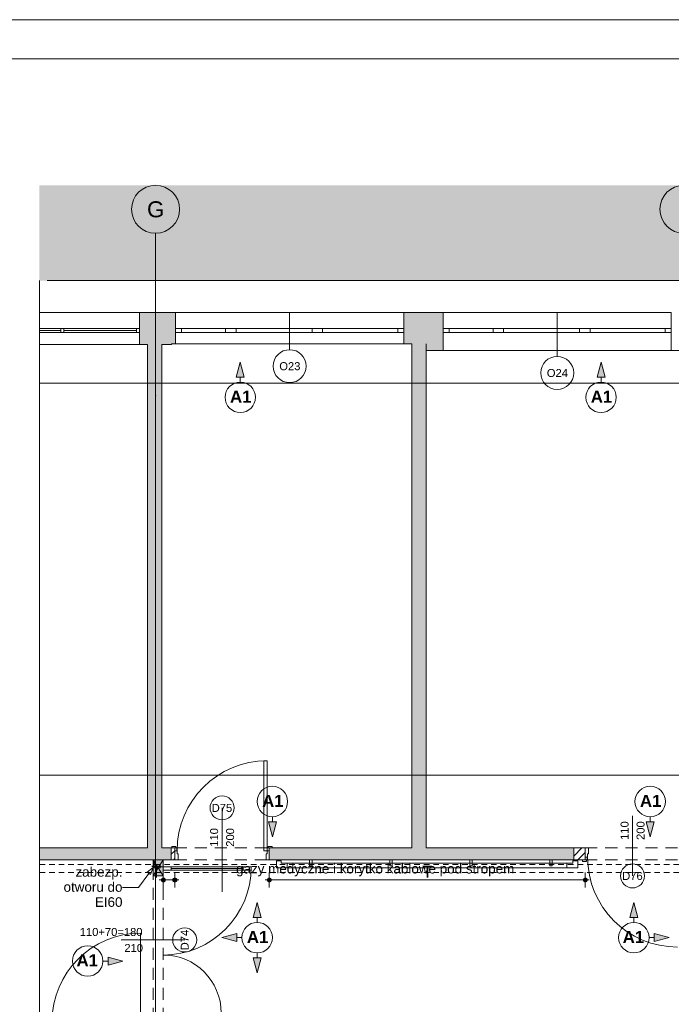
# Paper-space layout 'A-50 WYKOŃCZENIA ŚCIAN - PIĘTRO 5' of a CAD drawing. Header units: millimetres. Extents: x 0 to 420, y 0 to 297.
# Tile 11 of 11: x 291 to 373, y 174 to 297. Entities that reach past the tile are written whole.
import ezdxf
from ezdxf.xclip import XClip

# ---------------------------------------------------------------- set-up
doc = ezdxf.new("R2010")
doc.units = ezdxf.units.MM
doc.header["$MEASUREMENT"] = 0
doc.header["$XCLIPFRAME"] = 0
for name, pattern in [('DASHDOTX2', [1000, 500, -250, 0, -250]), ('Dashed 01', [1.2, 0.7, -0.5]), ('Przer. długie kreski', [2.5, 1.5, -1]), ('PRZERYWANA_DU_A', [550, 350.0000000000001, -199.9999999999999])]:
    doc.linetypes.add(name, pattern=pattern)
for name, color, linetype, lineweight in [('0_Nr_pióra__2', 8, 'Continuous', 13), ('A__OKŁADZINY ŚCIAN_Nr_pióra__1', 7, 'Continuous', 20), ('A_Arkusz_Nr_pióra__1', 7, 'Continuous', 20), ('A_otwory_Nr_pióra__1', 7, 'Continuous', 20), ('A_ściany proj_Nr_pióra__1', 7, 'Continuous', 20), ('A_ściany_Nr_pióra__1', 7, 'Continuous', 20), ('Drzwi Archicad_Nr_pióra__1', 7, 'Continuous', 20), ('Drzwi Archicad_Nr_pióra__3', 252, 'Continuous', 13), ('Okna Archicada_Nr_pióra__3', 252, 'Continuous', 13), ('Znaczniki drzwi Archicada_Nr_pióra__3', 252, 'Continuous', 13), ('Znaczniki okien Archicada_Nr_pióra__3', 252, 'Continuous', 13)]:
    doc.layers.add(name, color=color, linetype=linetype, lineweight=lineweight)
for name, color, linetype in [('A__OKŁADZINY ŚCIAN', 7, 'Continuous'), ('A_otwory', 7, 'Continuous'), ('A_podrys', 7, 'Continuous'), ('A_ściany', 7, 'Continuous'), ('A_ściany proj', 7, 'Continuous')]:
    doc.layers.add(name, color=color, linetype=linetype)
for name, color, linetype, lineweight, true_color in [('A__OKŁADZINY ŚCIAN_Nr_pióra__7', 7, 'Continuous', 18, 0x171717), ('A_opis proj_Nr_pióra__255', 7, 'Continuous', 15, 0x242424), ('A_opis proj_Nr_pióra__8', 7, 'Continuous', 13, 0x4c4c4c), ('A_osie_Nr_pióra__16', 7, 'Continuous', 5, 0x0f0f0f), ('A_osie_Nr_pióra__76', 7, 'Continuous', 5, 0x2d2d2d), ('A_wyposażenie_Nr_pióra__150', 7, 'Continuous', 5, 0x585858), ('A_wyposażenie_Nr_pióra__8', 7, 'Continuous', 13, 0x4c4c4c), ('A_ściany proj_Nr_pióra__21', 7, 'Continuous', 5, 0xb0b0b0), ('A_ściany_Nr_pióra__19', 7, 'Continuous', 5, 0x191919), ('AR ODBOJOPORĘCZ_Nr_pióra__10', 7, 'Continuous', 13, 0x4b4b4b), ('Okna Archicada_Nr_pióra__19', 7, 'Continuous', 5, 0x191919)]:
    doc.layers.add(name, color=color, linetype=linetype, lineweight=lineweight, true_color=true_color)
doc.styles.add('STYL_AUTOMATYCZNY_1', font='arial.ttf')
doc.styles.add('STYL_AUTOMATYCZNY_3', font='arial.ttf')
doc.styles.add('STYL_AUTOMATYCZNY_4', font='arial.ttf')
doc.styles.add('STYL_AUTOMATYCZNY_5', font='arial.ttf')
pattern_1 = [(45, (-1730.879269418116, -278.4727295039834), (-0.4949747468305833, 0.4949747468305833), [])]

# ---------------------------------------------------------------- blocks, each defined once
blk = doc.blocks.new('Rysunek_2_2', base_point=(-1730.879269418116, -278.4727295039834))
at = {"linetype": 'Continuous', "lineweight": 0, "true_color": 0x484848}
blk.add_hatch(color=251, dxfattribs=at).paths.add_polyline_path([(408.9858434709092, 276.3111573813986), (293.9206315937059, 276.3111573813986), (293.9206315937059, 264.4121037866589), (389.9858390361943, 264.4121037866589), (389.9858390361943, 105.602107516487), (293.9206315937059, 105.602107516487), (293.9206315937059, 100.6021036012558), (408.9858434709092, 100.6021036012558)])
at = {"layer": 'A__OKŁADZINY ŚCIAN', "linetype": 'Continuous', "lineweight": 0, "true_color": 0x000000}
for points in [[(319.0012090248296, 254.2232931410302), (318.5012090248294, 252.3572681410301), (319.5012090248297, 252.3572681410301)], [(364.0628574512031, 254.2232931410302), (363.5628574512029, 252.3572681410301), (364.5628574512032, 252.3572681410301)], [(323.0106524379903, 194.9115172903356), (323.51065243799, 196.7775422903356), (322.5106524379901, 196.7775422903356)], [(370.204352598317, 194.9115172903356), (370.7043525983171, 196.7775422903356), (369.7043525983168, 196.7775422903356)], [(321.1078238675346, 186.7117635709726), (320.6078238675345, 184.8457385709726), (321.6078238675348, 184.8457385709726)], [(368.161187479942, 186.7117635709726), (367.6611874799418, 184.8457385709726), (368.6611874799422, 184.8457385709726)], [(316.7049952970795, 182.3089350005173), (318.5710202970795, 181.8089350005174), (318.5710202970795, 182.8089350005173)], [(372.5640160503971, 182.3089350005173), (370.6979910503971, 182.8089350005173), (370.6979910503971, 181.8089350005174)], [(304.3458001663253, 179.3897796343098), (302.4797751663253, 179.8897796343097), (302.4797751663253, 178.8897796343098)], [(321.1078238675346, 177.9061064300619), (321.6078238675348, 179.7721314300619), (320.6078238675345, 179.7721314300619)]]:
    blk.add_hatch(color=18, dxfattribs=at).paths.add_polyline_path(points)
at = {"layer": 'A__OKŁADZINY ŚCIAN', "linetype": 'Continuous', "lineweight": 0, "true_color": 0x171717}
for points in [[(309.125839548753, 189.5221045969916), (309.1448696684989, 189.4264337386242), (309.1990628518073, 189.3453279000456), (309.2801686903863, 189.2911347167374), (309.3758395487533, 189.2721045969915), (309.4715104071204, 189.2911347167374), (309.5526162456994, 189.3453279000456), (309.6068094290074, 189.4264337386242), (309.6258395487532, 189.5221045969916), (309.6068094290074, 189.617775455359), (309.5526162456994, 189.6988812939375), (309.4715104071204, 189.7530744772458), (309.3758395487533, 189.7721045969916), (309.2801686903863, 189.7530744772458), (309.1990628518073, 189.6988812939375), (309.1448696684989, 189.617775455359)], [(310.5758395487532, 189.5221045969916), (310.594869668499, 189.4264337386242), (310.6490628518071, 189.3453279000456), (310.7301686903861, 189.2911347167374), (310.8258395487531, 189.2721045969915), (310.9215104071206, 189.2911347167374), (311.0026162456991, 189.3453279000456), (311.0568094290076, 189.4264337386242), (311.0758395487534, 189.5221045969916), (311.0568094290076, 189.617775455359), (311.0026162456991, 189.6988812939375), (310.9215104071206, 189.7530744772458), (310.8258395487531, 189.7721045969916), (310.7301686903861, 189.7530744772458), (310.6490628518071, 189.6988812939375), (310.594869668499, 189.617775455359)], [(322.3758395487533, 189.5221045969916), (322.394869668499, 189.4264337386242), (322.4490628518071, 189.3453279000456), (322.5301686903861, 189.2911347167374), (322.6258395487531, 189.2721045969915), (322.7215104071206, 189.2911347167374), (322.8026162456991, 189.3453279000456), (322.8568094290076, 189.4264337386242), (322.8758395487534, 189.5221045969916), (322.8568094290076, 189.617775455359), (322.8026162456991, 189.6988812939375), (322.7215104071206, 189.7530744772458), (322.6258395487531, 189.7721045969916), (322.5301686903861, 189.7530744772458), (322.4490628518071, 189.6988812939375), (322.394869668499, 189.617775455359)], [(361.8458395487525, 189.5221045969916), (361.8648696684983, 189.4264337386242), (361.9190628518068, 189.3453279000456), (362.0001686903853, 189.2911347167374), (362.0958395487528, 189.2721045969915), (362.1915104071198, 189.2911347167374), (362.2726162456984, 189.3453279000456), (362.3268094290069, 189.4264337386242), (362.3458395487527, 189.5221045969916), (362.3268094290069, 189.617775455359), (362.2726162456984, 189.6988812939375), (362.1915104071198, 189.7530744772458), (362.0958395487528, 189.7721045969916), (362.0001686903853, 189.7530744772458), (361.9190628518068, 189.6988812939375), (361.8648696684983, 189.617775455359)]]:
    blk.add_hatch(color=250, dxfattribs=at).paths.add_polyline_path(points)
at = {"layer": 'A_otwory', "linetype": 'Continuous', "lineweight": 0, "true_color": 0x121212}
blk.add_hatch(color=250, dxfattribs=at).paths.add_polyline_path([(308.1258395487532, 192.0221045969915), (308.1258395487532, 190.0221045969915), (309.3758395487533, 190.0221045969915), (309.3758395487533, 192.0221045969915)])
at = {"layer": 'A_ściany', "linetype": 'Continuous', "lineweight": 0, "true_color": 0x000000}
for points in [[(306.4178395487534, 260.4121045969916), (306.4178395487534, 256.4121045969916), (310.4178395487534, 256.4121045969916), (310.4178395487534, 260.4121045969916)], [(310.4178395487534, 256.5121045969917), (310.9178396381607, 256.5121045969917), (310.9178396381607, 260.4121048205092), (310.4178395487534, 260.4121048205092)], [(339.4178395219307, 260.4121048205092), (339.4178395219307, 256.5121045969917), (342.217839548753, 256.5121045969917), (342.217839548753, 260.4121048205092)], [(342.217839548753, 255.6621045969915), (344.3358397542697, 255.6621045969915), (344.3358397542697, 260.4121047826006), (342.217839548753, 260.4121047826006)], [(309.2187534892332, 193.5221045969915), (309.2187534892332, 256.4121045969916), (307.4187534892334, 256.4121045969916), (307.4187534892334, 193.5221045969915)], [(342.217839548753, 193.5221045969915), (342.217839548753, 256.5121045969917), (340.4178395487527, 256.5121045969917), (340.4178395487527, 193.5221045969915)], [(310.375839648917, 193.5221033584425), (293.9206291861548, 193.5221033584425), (293.9206291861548, 192.0221034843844), (310.375839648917, 192.0221034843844)], [(360.6458395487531, 193.5221046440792), (322.6258392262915, 193.5221046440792), (322.6258392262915, 192.0221045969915), (360.6458395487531, 192.0221045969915)]]:
    blk.add_hatch(color=18, dxfattribs=at).paths.add_polyline_path(points)
at = {"layer": 'A_ściany proj', "linetype": 'Continuous', "lineweight": 0, "true_color": 0x000000}
h = blk.add_hatch(dxfattribs=at)
h.set_pattern_fill('bloczki_ceramiczne_0002', color=18, style=0, pattern_type=2)
h.set_pattern_definition(pattern_1)
h.paths.add_polyline_path([(310.3758395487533, 192.0221045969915), (310.8258395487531, 192.0221045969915), (310.8258395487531, 193.5221045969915), (310.3758395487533, 193.5221045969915)])
h = blk.add_hatch(dxfattribs=at)
h.set_pattern_fill('bloczki_ceramiczne_0002', color=18, style=0, pattern_type=2)
h.set_pattern_definition(pattern_1)
h.paths.add_polyline_path([(360.6458395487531, 192.0221045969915), (362.0958395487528, 192.0221045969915), (362.0958395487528, 193.5221045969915), (360.6458395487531, 193.5221045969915)])
at = {"layer": '0_Nr_pióra__2', "color": 8, "linetype": 'PRZERYWANA_DU_A', "lineweight": 13, "flags": 128}
for points in [[(293.9206293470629, 264.4121045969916), (293.9206293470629, 105.6021045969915)], [(293.9206293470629, 105.6021045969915), (389.985839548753, 105.6021045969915), (389.985839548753, 264.4121045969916), (293.9206293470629, 264.4121045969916)]]:
    blk.add_lwpolyline(points, dxfattribs=at)
at = {"layer": 'A__OKŁADZINY ŚCIAN_Nr_pióra__1', "color": 7, "linetype": 'Continuous', "lineweight": 20}
for p, q in [((319.0012089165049, 254.223292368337), (318.5012080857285, 252.3572686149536)), ((319.0012089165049, 254.223292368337), (319.5012097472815, 252.3572686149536)), ((364.0628575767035, 254.223292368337), (363.562856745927, 252.3572686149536)), ((364.0628575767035, 254.223292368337), (364.5628584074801, 252.3572686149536)), ((319.5012097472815, 252.3572686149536), (318.5012080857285, 252.3572686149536)), ((319.0012089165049, 251.7232934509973), (319.0012089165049, 252.3572686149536)), ((364.5628584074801, 252.3572686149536), (363.562856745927, 252.3572686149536)), ((364.0628575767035, 251.7232934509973), (364.0628575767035, 252.3572686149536)), ((323.0106518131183, 197.4115168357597), (323.0106518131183, 196.7775416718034)), ((370.2043537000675, 197.4115168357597), (370.2043537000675, 196.7775416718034)), ((322.5106536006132, 196.7775416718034), (323.5106526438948, 196.7775416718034)), ((323.0106518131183, 194.9115179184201), (322.5106536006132, 196.7775416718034)), ((323.0106518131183, 194.9115179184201), (323.5106526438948, 196.7775416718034)), ((369.704352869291, 196.7775416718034), (370.7043519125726, 196.7775416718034)), ((370.2043537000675, 194.9115179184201), (369.704352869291, 196.7775416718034)), ((370.2043537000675, 194.9115179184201), (370.7043519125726, 196.7775416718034)), ((321.1078230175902, 186.7117645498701), (320.6078248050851, 184.8457381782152)), ((321.1078230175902, 186.7117645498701), (321.6078238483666, 184.8457381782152)), ((368.1611881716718, 186.7117645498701), (367.6611873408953, 184.8457381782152)), ((368.1611881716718, 186.7117645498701), (368.6611863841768, 184.8457381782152)), ((321.6078238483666, 184.8457381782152), (320.6078248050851, 184.8457381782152)), ((321.1078230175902, 184.2117630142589), (321.1078230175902, 184.8457381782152)), ((368.6611863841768, 184.8457381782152), (367.6611873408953, 184.8457381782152)), ((368.1611881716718, 184.2117630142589), (368.1611881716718, 184.8457381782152)), ((316.7049953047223, 182.3089342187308), (318.5710190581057, 182.8089350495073)), ((316.7049953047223, 182.3089342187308), (318.5710190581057, 181.8089360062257)), ((318.5710190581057, 182.8089350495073), (318.5710190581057, 181.8089360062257)), ((319.204994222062, 182.3089342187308), (318.5710190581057, 182.3089342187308)), ((370.0640169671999, 182.3089342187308), (370.6979921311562, 182.3089342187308)), ((370.6979921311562, 181.8089360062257), (370.6979921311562, 182.8089350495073)), ((372.5640158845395, 182.3089342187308), (370.6979921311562, 182.8089350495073)), ((372.5640158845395, 182.3089342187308), (370.6979921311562, 181.8089360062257)), ((302.4797745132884, 178.8897806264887), (302.4797745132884, 179.8897796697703)), ((304.3458008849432, 179.3897788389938), (302.4797745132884, 179.8897796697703)), ((320.6078248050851, 179.7721302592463), (321.6078238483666, 179.7721302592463)), ((321.1078230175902, 177.906106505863), (320.6078248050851, 179.7721302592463)), ((321.1078230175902, 180.4061054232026), (321.1078230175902, 179.7721302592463)), ((321.1078230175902, 177.906106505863), (321.6078238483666, 179.7721302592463)), ((301.8457993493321, 179.3897788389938), (302.4797745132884, 179.3897788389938)), ((304.3458008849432, 179.3897788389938), (302.4797745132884, 178.8897806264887))]:
    blk.add_line(p, q, dxfattribs=at)
for centre in [(319.0012090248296, 249.8204645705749), (364.0628574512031, 249.8204645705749), (323.0106524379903, 199.3143458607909), (370.204352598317, 199.3143458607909), (321.1078238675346, 182.3089350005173), (368.161187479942, 182.3089350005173), (299.9429715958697, 179.3897796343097)]:
    blk.add_circle(centre, 1.902828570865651, dxfattribs=at)
at = {"layer": 'A__OKŁADZINY ŚCIAN_Nr_pióra__7', "color": 250, "linetype": 'Continuous', "lineweight": 18, "true_color": 0x171717}
for p, q in [((308.875839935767, 189.5221045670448), (309.1258403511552, 189.5221045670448)), ((309.3758407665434, 189.772104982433), (309.3758407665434, 190.4596054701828)), ((309.6258385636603, 189.5221045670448), (310.5758390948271, 189.5221045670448)), ((310.8258395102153, 189.772104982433), (310.8258395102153, 190.4596054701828)), ((311.0758399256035, 189.5221045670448), (311.3258403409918, 189.5221045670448)), ((322.1258383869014, 189.5221045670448), (322.3758388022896, 189.5221045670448)), ((322.6258392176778, 189.772104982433), (322.6258392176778, 190.4596054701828)), ((322.8758396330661, 189.5221045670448), (361.8458388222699, 189.5221045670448)), ((362.0958392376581, 189.772104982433), (362.0958392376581, 190.4596054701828)), ((362.3458396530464, 189.5221045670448), (362.5958400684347, 189.5221045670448)), ((309.3758407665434, 188.5846036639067), (309.3758407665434, 189.2721041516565)), ((310.8258395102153, 188.5846036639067), (310.8258395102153, 189.2721041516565)), ((322.6258392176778, 188.5846036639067), (322.6258392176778, 189.2721041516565)), ((362.0958392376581, 188.5846036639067), (362.0958392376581, 189.2721041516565))]:
    blk.add_line(p, q, dxfattribs=at)
for centre in [(309.3758395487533, 189.5221045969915), (310.8258395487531, 189.5221045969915), (322.6258395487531, 189.5221045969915), (362.0958395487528, 189.5221045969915)]:
    blk.add_circle(centre, 0.25, dxfattribs=at)
at = {"layer": 'A_opis proj_Nr_pióra__255', "color": 250, "linetype": 'Continuous', "lineweight": 15, "true_color": 0x242424}
for p, q in [((308.1258386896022, 191.0839113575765), (307.3740701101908, 190.4773992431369)), ((308.1258386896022, 191.0839113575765), (307.7780458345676, 190.1827730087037)), ((307.5760566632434, 190.3300848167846), (306.2963372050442, 188.5754161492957)), ((307.7780458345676, 190.1827730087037), (307.3740701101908, 190.4773992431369)), ((306.2963372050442, 188.5754161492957), (304.2861147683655, 188.5754161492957))]:
    blk.add_line(p, q, dxfattribs=at)
at = {"layer": 'A_osie_Nr_pióra__16', "color": 250, "linetype": 'DASHDOTX2', "lineweight": 5, "true_color": 0x0f0f0f}
for p, q in [((308.4178395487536, 250.0600810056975), (308.4178387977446, 270.3111619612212)), ((382.7347607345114, 251.6021059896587), (293.9206295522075, 251.6021059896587)), ((308.4178410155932, 250.0600822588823), (308.4178410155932, 100.6021053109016)), ((382.633550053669, 202.6021033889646), (293.9206295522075, 202.6021033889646))]:
    blk.add_line(p, q, dxfattribs=at)
blk.add_point((308.4178395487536, 250.0600810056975), dxfattribs=at)
blk.add_point((308.4178395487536, 250.0600810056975), dxfattribs=at)
at = {"layer": 'A_osie_Nr_pióra__76', "color": 250, "linetype": 'Continuous', "lineweight": 5, "true_color": 0x2d2d2d}
for centre in [(308.4178395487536, 273.3111614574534), (374.4178395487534, 273.3111614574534)]:
    blk.add_circle(centre, 3, dxfattribs=at)
at = {"layer": 'A_otwory_Nr_pióra__1', "color": 7, "linetype": 'Continuous', "lineweight": 20}
for p, q in [((308.1258386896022, 190.0221053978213), (309.3758407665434, 192.0221034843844)), ((308.1258386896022, 192.0221034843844), (309.3758407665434, 190.0221053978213))]:
    blk.add_line(p, q, dxfattribs=at)
at = {"layer": 'A_otwory_Nr_pióra__1', "color": 7, "linetype": 'Continuous', "lineweight": 20, "flags": 128}
blk.add_lwpolyline([(308.1258395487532, 192.0221045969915), (309.3758395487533, 192.0221045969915), (309.3758395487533, 190.0221045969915), (308.1258395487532, 190.0221045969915)], close=True, dxfattribs=at)
at = {"layer": 'A_wyposażenie_Nr_pióra__150', "color": 251, "linetype": 'Dashed 01', "lineweight": 5, "true_color": 0x585858}
for p, q in [((293.9206291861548, 191.4627097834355), (376.0358384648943, 191.4627097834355)), ((293.9206291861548, 190.4627107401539), (376.0358384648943, 190.4627107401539))]:
    blk.add_line(p, q, dxfattribs=at)
at = {"layer": 'A_ściany proj_Nr_pióra__1', "color": 7, "linetype": 'Continuous', "lineweight": 20, "flags": 128}
for points in [[(310.8258395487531, 193.5221045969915), (310.3758395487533, 193.5221045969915)], [(310.3758395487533, 193.5221045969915), (310.3758395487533, 192.0221045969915)], [(310.8258395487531, 192.0221045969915), (310.8258395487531, 193.5221045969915)], [(362.0958395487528, 193.5221045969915), (360.6458395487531, 193.5221045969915)], [(360.6458395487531, 193.5221045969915), (360.6458395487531, 192.0221045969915)], [(362.0958395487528, 192.0221045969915), (362.0958395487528, 193.5221045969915)], [(310.3758395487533, 192.0221045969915), (310.8258395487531, 192.0221045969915)], [(360.6458395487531, 192.0221045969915), (362.0958395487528, 192.0221045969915)]]:
    blk.add_lwpolyline(points, dxfattribs=at)
at = {"layer": 'A_ściany proj_Nr_pióra__21', "color": 253, "linetype": 'Continuous', "lineweight": 5, "true_color": 0xb0b0b0}
for p, q in [((308.2258383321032, 192.0221034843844), (308.1258386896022, 192.0221034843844)), ((308.2508402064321, 192.0221034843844), (308.2258383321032, 192.0221034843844)), ((308.3758391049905, 192.0221034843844), (308.2508402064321, 192.0221034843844)), ((309.1258403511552, 192.0221034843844), (308.3758391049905, 192.0221034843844)), ((309.2508392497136, 192.0221034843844), (309.1258403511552, 192.0221034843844)), ((309.3758407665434, 192.0221034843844), (309.2508392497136, 192.0221034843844))]:
    blk.add_line(p, q, dxfattribs=at)
at = {"layer": 'A_ściany_Nr_pióra__1', "color": 7, "linetype": 'Continuous', "lineweight": 20}
for p, q in [((306.4178407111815, 256.4121044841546), (306.4178407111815, 260.4121058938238)), ((310.9178403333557, 260.4121058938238), (310.9178403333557, 258.4121051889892)), ((339.4178405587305, 260.4121058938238), (339.4178405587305, 258.4121051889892)), ((344.3358393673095, 260.4121058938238), (344.3358393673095, 258.4121051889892)), ((372.8358395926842, 260.4121058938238), (372.8358395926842, 258.4121051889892)), ((310.9178403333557, 258.4121051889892), (310.9178403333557, 257.9121043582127)), ((339.4178405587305, 258.4121051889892), (339.4178405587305, 257.9121043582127)), ((344.3358393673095, 258.4121051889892), (344.3358393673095, 257.9121043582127)), ((372.8358395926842, 258.4121051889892), (372.8358395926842, 257.9121043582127)), ((310.9178403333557, 257.9121043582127), (310.9178403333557, 256.5121041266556)), ((339.4178405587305, 257.9121043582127), (339.4178405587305, 256.5121041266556)), ((344.3358393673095, 257.9121043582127), (344.3358393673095, 255.6621058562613)), ((372.8358395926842, 257.9121043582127), (372.8358395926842, 255.6621058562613)), ((310.8258395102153, 193.5221033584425), (310.4558384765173, 193.5221033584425)), ((310.8258395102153, 193.1721033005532), (310.8258395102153, 193.5221033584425)), ((310.8258395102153, 192.0221034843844), (310.8258395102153, 193.1721033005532)), ((322.6258392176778, 193.5221033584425), (322.9958402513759, 193.5221033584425)), ((322.6258392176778, 193.1721033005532), (322.6258392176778, 193.5221033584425)), ((322.6258392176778, 192.0221034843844), (322.6258392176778, 193.1721033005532)), ((362.0958392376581, 193.5221033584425), (362.0958392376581, 192.3721035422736)), ((362.0958392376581, 192.0221034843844), (361.7258408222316, 192.0221034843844)), ((362.0958392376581, 192.3721035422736), (362.0958392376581, 192.0221034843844))]:
    blk.add_line(p, q, dxfattribs=at)
at = {"layer": 'A_ściany_Nr_pióra__1', "color": 7, "linetype": 'Continuous', "lineweight": 20, "flags": 128}
for points in [[(310.4178395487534, 260.4121045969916), (306.4178395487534, 260.4121045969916)], [(310.9178396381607, 260.4121045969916), (310.4178395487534, 260.4121045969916)], [(342.217839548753, 260.4121045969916), (339.4178395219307, 260.4121045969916)], [(344.3358397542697, 260.4121045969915), (342.217839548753, 260.4121045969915)], [(306.4178395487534, 256.4121045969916), (307.4187534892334, 256.4121045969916)], [(307.4187534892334, 256.4121045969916), (307.4187534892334, 193.5221045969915)], [(309.2187534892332, 256.4121045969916), (310.4178395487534, 256.4121045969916)], [(309.2187534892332, 193.5221045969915), (309.2187534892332, 256.4121045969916)], [(310.4178395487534, 256.4121045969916), (310.4178395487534, 256.5121045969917)], [(310.4178395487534, 256.5121045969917), (310.9178396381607, 256.5121045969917)], [(339.4178395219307, 256.5121045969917), (340.4178395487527, 256.5121045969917)], [(340.4178395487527, 256.5121045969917), (340.4178395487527, 193.5221045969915)], [(342.217839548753, 256.5121045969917), (342.217839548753, 255.6621045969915)], [(342.217839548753, 193.5221045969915), (342.217839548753, 256.5121045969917)], [(342.217839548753, 255.6621045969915), (344.3358394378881, 255.6621045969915)], [(372.8358393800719, 255.6621045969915), (373.9658395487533, 255.6621045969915)], [(307.4187534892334, 193.5221045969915), (293.9206293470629, 193.5221045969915)], [(310.3758395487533, 193.5221045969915), (309.2187534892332, 193.5221045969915)], [(310.3758395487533, 192.0221045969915), (310.3758395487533, 193.5221045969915)], [(340.4178395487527, 193.5221045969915), (322.6258392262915, 193.5221045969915)], [(360.6458395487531, 193.5221045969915), (342.217839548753, 193.5221045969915)], [(360.6458395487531, 192.0221045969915), (360.6458395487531, 193.5221045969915)], [(293.9206293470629, 192.0221045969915), (310.3758395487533, 192.0221045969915)], [(322.6258392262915, 192.0221045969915), (360.6458395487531, 192.0221045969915)]]:
    blk.add_lwpolyline(points, dxfattribs=at)
at = {"layer": 'A_ściany_Nr_pióra__19', "color": 250, "linetype": 'Continuous', "lineweight": 5, "true_color": 0x191919}
for p, q in [((306.4178383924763, 260.4121058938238), (293.9206296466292, 260.4121058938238)), ((293.9206296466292, 256.4121044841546), (306.4178383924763, 256.4121044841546))]:
    blk.add_line(p, q, dxfattribs=at)
at = {"layer": 'AR ODBOJOPORĘCZ_Nr_pióra__10', "color": 251, "linetype": 'Continuous', "lineweight": 13, "true_color": 0x4b4b4b}
for p, q in [((324.1197777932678, 191.9186660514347), (323.5258386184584, 191.9186660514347)), ((323.5258386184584, 191.9186660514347), (323.5258386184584, 191.0221044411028)), ((323.5260794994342, 191.9186660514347), (323.5260794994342, 191.0223427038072)), ((324.1197777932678, 191.6160436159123), (324.1197777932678, 191.9186660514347)), ((327.961910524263, 192.0221034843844), (327.6619089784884, 192.0221034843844)), ((327.6619089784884, 192.0221034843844), (327.6619089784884, 191.2920089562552)), ((327.961910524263, 191.2920089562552), (327.961910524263, 192.0221034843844)), ((337.9619088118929, 192.0221034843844), (337.66190988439, 192.0221034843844)), ((337.66190988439, 192.0221034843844), (337.66190988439, 191.2920089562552)), ((337.9619088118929, 191.2920089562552), (337.9619088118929, 192.0221034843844)), ((347.9619097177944, 192.0221034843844), (347.6619107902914, 192.0221034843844)), ((347.6619107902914, 192.0221034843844), (347.6619107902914, 191.2920089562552)), ((347.9619097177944, 191.2920089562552), (347.9619097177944, 192.0221034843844)), ((357.9619106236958, 192.0221034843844), (357.6619090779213, 192.0221034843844)), ((357.6619090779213, 192.0221034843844), (357.6619090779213, 191.2920089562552)), ((357.9619106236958, 191.2920089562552), (357.9619106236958, 192.0221034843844)), ((360.5513078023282, 191.6160436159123), (360.5513078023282, 191.9186660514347)), ((360.5513078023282, 191.9186660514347), (361.1452443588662, 191.9186660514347)), ((361.1450060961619, 191.0223427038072), (361.1450060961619, 191.9186660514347)), ((361.1452443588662, 191.9186660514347), (361.1452443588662, 191.0221044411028)), ((323.5258386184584, 191.0221044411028), (361.1452443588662, 191.0221044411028)), ((323.5260794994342, 191.0223427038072), (361.1450060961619, 191.0223427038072)), ((324.1197777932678, 191.6160436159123), (360.5513078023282, 191.6160436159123)), ((324.8759031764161, 191.0221044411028), (324.8759031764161, 191.6160436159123)), ((327.6619089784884, 191.2920089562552), (327.961910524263, 191.2920089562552)), ((337.66190988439, 191.2920089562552), (337.9619088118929, 191.2920089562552)), ((347.6619107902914, 191.2920089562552), (347.9619097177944, 191.2920089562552)), ((357.6619090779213, 191.2920089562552), (357.9619106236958, 191.2920089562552)), ((359.79518241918, 191.0221044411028), (359.79518241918, 191.6160436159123))]:
    blk.add_line(p, q, dxfattribs=at)
at = {"layer": 'Drzwi Archicad_Nr_pióra__1', "color": 7, "linetype": 'Continuous', "lineweight": 20}
blk.add_line((306.5458401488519, 171.8221050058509), (306.5458401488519, 182.8721034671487), dxfattribs=at)
blk.add_arc((306.5458394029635, 171.8221044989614), 11.04999999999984, 90, 180, dxfattribs=at)
at = {"layer": 'Drzwi Archicad_Nr_pióra__3', "color": 252, "linetype": 'Continuous', "lineweight": 13}
for p, q in [((321.9458400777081, 193.1721033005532), (321.9458400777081, 204.4121044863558)), ((321.9458400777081, 204.4121044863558), (322.3458386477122, 204.4121044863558)), ((322.3458386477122, 204.4121044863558), (322.3458386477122, 193.1721033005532)), ((310.9558393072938, 193.7121034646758), (310.4558384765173, 193.7121034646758)), ((310.4558384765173, 193.7121034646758), (310.4558384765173, 193.5221033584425)), ((310.4558384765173, 193.5221033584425), (310.9558393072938, 193.5221033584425)), ((310.8258395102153, 193.5221033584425), (310.4558384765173, 193.5221033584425)), ((310.8258395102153, 193.5221033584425), (310.4558384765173, 193.5221033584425)), ((311.0758399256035, 193.5221033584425), (310.8258395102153, 193.5221033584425)), ((310.8258395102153, 193.5221033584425), (310.8258395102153, 193.1721033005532)), ((310.8258395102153, 193.1721033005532), (310.8258395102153, 193.5221033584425)), ((310.8258395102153, 193.1721033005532), (310.8258395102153, 193.5221033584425)), ((310.8258395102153, 193.1721033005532), (311.0758399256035, 193.1721033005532)), ((311.105840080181, 193.1721033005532), (310.8258395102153, 193.1721033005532)), ((310.8258395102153, 193.1721033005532), (310.8258395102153, 192.0221034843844)), ((310.8258395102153, 192.0221034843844), (310.8258395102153, 193.1721033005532)), ((310.8258395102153, 192.0221034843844), (310.8258395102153, 193.1721033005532)), ((310.9558393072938, 193.5221033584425), (310.9558393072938, 193.7121034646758)), ((311.0758399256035, 193.1721033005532), (311.0758399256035, 193.5221033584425)), ((311.105840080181, 192.7721047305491), (311.105840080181, 193.1721033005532)), ((322.3458386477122, 193.1721033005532), (321.9458400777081, 193.1721033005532)), ((322.6258392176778, 193.1721033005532), (322.3458386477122, 193.1721033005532)), ((322.3458386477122, 193.1721033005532), (322.3458386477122, 192.7721047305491)), ((322.6258392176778, 193.5221033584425), (322.3758388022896, 193.5221033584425)), ((322.3758388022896, 193.5221033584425), (322.3758388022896, 193.1721033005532)), ((322.3758388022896, 193.1721033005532), (322.6258392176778, 193.1721033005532)), ((322.9958402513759, 193.7121034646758), (322.4958394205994, 193.7121034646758)), ((322.4958394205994, 193.7121034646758), (322.4958394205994, 193.5221033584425)), ((322.4958394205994, 193.5221033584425), (322.9958402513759, 193.5221033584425)), ((322.6258392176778, 193.1721033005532), (322.6258392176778, 193.5221033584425)), ((322.6258392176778, 193.1721033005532), (322.6258392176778, 193.5221033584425)), ((322.6258392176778, 193.1721033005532), (322.6258392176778, 193.5221033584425)), ((322.6258392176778, 193.5221033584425), (322.9958402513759, 193.5221033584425)), ((322.6258392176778, 193.5221033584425), (322.9958402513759, 193.5221033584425)), ((322.6258392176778, 192.0221034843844), (322.6258392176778, 193.1721033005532)), ((322.6258392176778, 192.0221034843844), (322.6258392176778, 193.1721033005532)), ((322.6258392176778, 192.0221034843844), (322.6258392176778, 193.1721033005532)), ((322.9958402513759, 193.5221033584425), (322.9958402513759, 193.7121034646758)), ((362.0958392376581, 192.3721035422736), (362.0958392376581, 193.5221033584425)), ((362.0958392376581, 193.5221033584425), (362.4958404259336, 193.5221033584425)), ((362.0958392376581, 193.5221033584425), (362.0958392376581, 192.3721035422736)), ((362.0958392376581, 193.5221033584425), (362.0958392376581, 192.3721035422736)), ((362.4958404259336, 193.5221033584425), (362.4958404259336, 192.7721047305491)), ((308.2258383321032, 192.0221034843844), (308.1258386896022, 192.0221034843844)), ((308.2258383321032, 192.0221034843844), (309.3758407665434, 192.0221034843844)), ((308.2258383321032, 191.0221044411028), (308.2258383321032, 192.0221034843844)), ((308.2508402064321, 192.0221034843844), (308.2258383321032, 192.0221034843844)), ((308.2508402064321, 192.0221034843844), (308.2258383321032, 192.0221034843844)), ((308.3758391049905, 192.0221034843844), (308.2508402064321, 192.0221034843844)), ((308.3758391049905, 192.0221034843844), (308.2508402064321, 192.0221034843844)), ((309.1258403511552, 192.0221034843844), (308.3758391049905, 192.0221034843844)), ((309.1258403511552, 192.0221034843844), (308.3758391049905, 192.0221034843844)), ((309.2508392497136, 192.0221034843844), (309.1258403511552, 192.0221034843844)), ((309.2508392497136, 192.0221034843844), (309.1258403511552, 192.0221034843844)), ((309.3758407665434, 192.0221034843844), (309.2508392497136, 192.0221034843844)), ((309.3758407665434, 192.0221034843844), (309.2508392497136, 192.0221034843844)), ((309.3758407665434, 192.0221034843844), (309.3758407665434, 191.1421050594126)), ((310.8258395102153, 192.0221034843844), (311.2258406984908, 192.0221034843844)), ((311.2258406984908, 192.7721047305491), (311.105840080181, 192.7721047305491)), ((311.2258406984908, 192.0221034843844), (311.2258406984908, 192.7721047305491)), ((322.3458386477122, 192.7721047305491), (322.2258406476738, 192.7721047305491)), ((322.2258406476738, 192.7721047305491), (322.2258406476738, 192.0221034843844)), ((322.2258406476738, 192.0221034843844), (322.6258392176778, 192.0221034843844)), ((361.7258408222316, 191.832103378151), (361.7258408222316, 192.0221034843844)), ((361.7258408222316, 192.0221034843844), (362.2258390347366, 192.0221034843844)), ((362.0958392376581, 192.0221034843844), (361.7258408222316, 192.0221034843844)), ((362.0958392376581, 192.0221034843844), (361.7258408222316, 192.0221034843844)), ((362.0958392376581, 192.0221034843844), (362.0958392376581, 192.3721035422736)), ((362.0958392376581, 192.3721035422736), (362.3458396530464, 192.3721035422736)), ((362.3758398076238, 192.3721035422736), (362.0958392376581, 192.3721035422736)), ((362.0958392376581, 192.3721035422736), (362.0958392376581, 192.0221034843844)), ((362.0958392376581, 192.3721035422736), (362.0958392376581, 192.0221034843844)), ((362.3458396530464, 192.0221034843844), (362.0958392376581, 192.0221034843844)), ((362.2258390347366, 192.0221034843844), (362.2258390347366, 191.832103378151)), ((362.3458396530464, 192.3721035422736), (362.3458396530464, 192.0221034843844)), ((362.4958404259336, 192.7721047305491), (362.3758398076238, 192.7721047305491)), ((362.3758398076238, 192.7721047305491), (362.3758398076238, 192.3721035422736)), ((308.9758395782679, 191.0221044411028), (308.2258383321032, 191.0221044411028)), ((309.3758407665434, 191.1421050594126), (308.9758395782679, 191.1421050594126)), ((308.9758395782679, 191.1421050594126), (308.9758395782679, 191.0221044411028)), ((310.375839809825, 191.1421050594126), (309.3758407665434, 191.1421050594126)), ((309.3758407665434, 191.1421050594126), (309.3758407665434, 190.7421038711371)), ((309.3758407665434, 190.7421038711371), (310.375839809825, 190.7421038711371)), ((310.375839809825, 190.7421038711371), (310.375839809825, 191.1421050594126)), ((319.3758390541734, 190.9421057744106), (310.375839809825, 190.9421057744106)), ((320.3758407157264, 191.1421050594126), (319.3758390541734, 191.1421050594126)), ((319.3758390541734, 191.1421050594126), (319.3758390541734, 190.7421038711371)), ((319.3758390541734, 190.7421038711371), (320.3758407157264, 190.7421038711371)), ((320.3758407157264, 190.7421038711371), (320.3758407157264, 191.1421050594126)), ((362.2258390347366, 191.832103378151), (361.7258408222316, 191.832103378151))]:
    blk.add_line(p, q, dxfattribs=at)
at = {"layer": 'Drzwi Archicad_Nr_pióra__3', "color": 252, "linetype": 'Przer. długie kreski', "lineweight": 13}
for p, q in [((310.8258395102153, 193.5221033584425), (322.6258392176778, 193.5221033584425)), ((362.0958392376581, 193.5221033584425), (373.8958389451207, 193.5221033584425)), ((308.1258386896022, 172.022104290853), (308.1258386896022, 192.0221034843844)), ((309.3758407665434, 172.022104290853), (309.3758407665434, 192.0221034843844)), ((310.8258395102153, 192.0221034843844), (322.6258392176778, 192.0221034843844)), ((362.0958392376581, 192.0221034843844), (373.8958389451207, 192.0221034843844))]:
    blk.add_line(p, q, dxfattribs=at)
at = {"layer": 'Drzwi Archicad_Nr_pióra__3', "color": 252, "linetype": 'Continuous', "lineweight": 13, "flags": 128}
for points in [[(319.3758395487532, 191.1421045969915), (310.3758395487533, 191.1421045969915), (310.3758395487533, 190.9421045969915), (319.3758395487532, 190.9421045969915)], [(319.3758395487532, 190.9421045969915), (310.3758395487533, 190.9421045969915), (310.3758395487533, 190.7421045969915), (319.3758395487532, 190.7421045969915)]]:
    blk.add_lwpolyline(points, close=True, dxfattribs=at)
at = {"layer": 'Drzwi Archicad_Nr_pióra__3', "color": 252, "linetype": 'Continuous', "lineweight": 13}
for centre, radius, start, end in [((322.3458395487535, 193.1721045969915), 11.24, 90, 180), ((373.6158395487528, 192.3721045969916), 11.24000000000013, 180, 270), ((309.3758395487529, 191.1421045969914), 10.99999999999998, 270, 0), ((309.3758395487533, 172.9021045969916), 7.239999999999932, 0, 90)]:
    blk.add_arc(centre, radius, start, end, dxfattribs=at)
at = {"layer": 'Okna Archicada_Nr_pióra__19', "color": 250, "linetype": 'Continuous', "lineweight": 5, "true_color": 0x191919}
for p, q in [((293.9206296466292, 258.4121051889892), (306.4178383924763, 258.4121051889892)), ((296.5711736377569, 258.4121051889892), (296.5711736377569, 257.9121043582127)), ((296.9711722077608, 258.4121051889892), (296.9711722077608, 257.9121043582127)), ((306.0178395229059, 258.4121051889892), (306.0178395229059, 257.9121043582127)), ((306.4178383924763, 258.4121051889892), (306.4178407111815, 257.9121043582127)), ((296.5711735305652, 258.1621047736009), (293.9206292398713, 258.1621047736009)), ((306.4178383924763, 257.9121043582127), (293.9206296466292, 257.9121043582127)), ((306.0178395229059, 258.1621047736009), (296.9711722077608, 258.1621047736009))]:
    blk.add_line(p, q, dxfattribs=at)
at = {"layer": 'Okna Archicada_Nr_pióra__3', "color": 252, "linetype": 'Continuous', "lineweight": 13}
for p, q in [((310.9178403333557, 260.4121058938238), (339.4178405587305, 260.4121058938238)), ((310.9178403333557, 260.4121058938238), (310.9178403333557, 258.4121051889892)), ((339.4178405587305, 260.4121058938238), (339.4178405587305, 258.4121051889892)), ((344.3358393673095, 260.4121058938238), (372.8358395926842, 260.4121058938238)), ((344.3358393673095, 260.4121058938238), (344.3358393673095, 258.4121051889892)), ((372.8358395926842, 260.4121058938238), (372.8358395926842, 258.4121051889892)), ((310.9178403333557, 258.4121051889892), (311.667838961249, 258.4121051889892)), ((310.9178403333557, 258.4121051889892), (310.9178403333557, 257.9121043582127)), ((310.9178403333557, 258.4121051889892), (310.9178403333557, 257.9121043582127)), ((311.667838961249, 258.4121051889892), (311.667838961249, 257.9121043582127)), ((311.667838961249, 258.4121051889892), (317.1678402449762, 258.4121051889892)), ((317.1678402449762, 257.9121043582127), (317.1678402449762, 258.4121051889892)), ((317.1678402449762, 258.4121051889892), (317.8178392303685, 258.4121051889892)), ((317.8178392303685, 258.4121051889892), (318.4678408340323, 258.4121051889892)), ((318.4678408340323, 258.4121051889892), (318.4678408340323, 257.9121043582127)), ((318.4678408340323, 258.4121051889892), (327.9678382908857, 258.4121051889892)), ((327.9678382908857, 257.9121043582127), (327.9678382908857, 258.4121051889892)), ((327.9678382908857, 258.4121051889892), (328.6178398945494, 258.4121051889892)), ((328.6178398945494, 258.4121051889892), (329.2678388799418, 258.4121051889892)), ((329.2678388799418, 258.4121051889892), (329.2678388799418, 257.9121043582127)), ((329.2678388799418, 258.4121051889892), (338.6678393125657, 258.4121051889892)), ((338.6678393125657, 257.9121043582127), (338.6678393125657, 258.4121051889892)), ((338.6678393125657, 258.4121051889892), (339.4178405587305, 258.4121051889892)), ((339.4178405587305, 258.4121051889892), (339.4178405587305, 257.9121043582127)), ((339.4178405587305, 258.4121051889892), (339.4178405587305, 257.9121043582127)), ((344.3358393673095, 258.4121051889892), (345.0858406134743, 258.4121051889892)), ((344.3358393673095, 258.4121051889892), (344.3358393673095, 257.9121043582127)), ((344.3358393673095, 258.4121051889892), (344.3358393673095, 257.9121043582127)), ((345.0858406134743, 258.4121051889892), (345.0858406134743, 257.9121043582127)), ((345.0858406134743, 258.4121051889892), (350.58583927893, 258.4121051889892)), ((350.58583927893, 257.9121043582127), (350.58583927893, 258.4121051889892)), ((350.58583927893, 258.4121051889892), (351.2358382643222, 258.4121051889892)), ((351.2358382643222, 258.4121051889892), (351.8858398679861, 258.4121051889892)), ((351.8858398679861, 258.4121051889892), (351.8858398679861, 257.9121043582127)), ((351.8858398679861, 258.4121051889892), (361.385839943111, 258.4121051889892)), ((361.385839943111, 257.9121043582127), (361.385839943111, 258.4121051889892)), ((361.385839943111, 258.4121051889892), (362.0358389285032, 258.4121051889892)), ((362.0358389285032, 258.4121051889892), (362.685840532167, 258.4121051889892)), ((362.685840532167, 258.4121051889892), (362.685840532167, 257.9121043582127)), ((362.685840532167, 258.4121051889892), (372.0858383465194, 258.4121051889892)), ((372.0858383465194, 257.9121043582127), (372.0858383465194, 258.4121051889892)), ((372.0858383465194, 258.4121051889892), (372.8358395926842, 258.4121051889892)), ((372.8358395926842, 258.4121051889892), (372.8358395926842, 257.9121043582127)), ((372.8358395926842, 258.4121051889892), (372.8358395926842, 257.9121043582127)), ((311.667838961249, 257.9121043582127), (310.9178403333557, 257.9121043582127)), ((310.9178403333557, 257.9121043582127), (310.9178403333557, 256.5121041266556)), ((317.1678402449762, 257.9121043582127), (311.667838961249, 257.9121043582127)), ((317.8178392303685, 257.9121043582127), (317.1678402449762, 257.9121043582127)), ((318.4678408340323, 257.9121043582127), (317.8178392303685, 257.9121043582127)), ((327.9678382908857, 257.9121043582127), (318.4678408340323, 257.9121043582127)), ((328.6178398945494, 257.9121043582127), (327.9678382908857, 257.9121043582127)), ((329.2678388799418, 257.9121043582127), (328.6178398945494, 257.9121043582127)), ((338.6678393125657, 257.9121043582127), (329.2678388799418, 257.9121043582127)), ((339.4178405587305, 257.9121043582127), (338.6678393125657, 257.9121043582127)), ((339.4178405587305, 257.9121043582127), (339.4178405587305, 256.5121041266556)), ((345.0858406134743, 257.9121043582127), (344.3358393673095, 257.9121043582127)), ((344.3358393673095, 257.9121043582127), (344.3358393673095, 255.6621058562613)), ((350.58583927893, 257.9121043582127), (345.0858406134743, 257.9121043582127)), ((351.2358382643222, 257.9121043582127), (350.58583927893, 257.9121043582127)), ((351.8858398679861, 257.9121043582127), (351.2358382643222, 257.9121043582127)), ((361.385839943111, 257.9121043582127), (351.8858398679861, 257.9121043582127)), ((362.0358389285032, 257.9121043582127), (361.385839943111, 257.9121043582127)), ((362.685840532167, 257.9121043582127), (362.0358389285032, 257.9121043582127)), ((372.0858383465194, 257.9121043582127), (362.685840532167, 257.9121043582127)), ((372.8358395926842, 257.9121043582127), (372.0858383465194, 257.9121043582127)), ((372.8358395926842, 257.9121043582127), (372.8358395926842, 255.6621058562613)), ((310.9178403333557, 256.5121041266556), (339.4178405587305, 256.5121041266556)), ((344.3358393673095, 255.6621058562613), (372.8358395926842, 255.6621058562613))]:
    blk.add_line(p, q, dxfattribs=at)
at = {"layer": 'Znaczniki drzwi Archicada_Nr_pióra__3', "color": 252, "linetype": 'Continuous', "lineweight": 13}
for p, q in [((316.7258393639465, 198.5221038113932), (316.7258393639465, 188.0221046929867)), ((367.9958390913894, 190.0221053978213), (367.9958390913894, 197.5221047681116)), ((312.0594983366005, 182.0221051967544), (304.1258398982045, 182.0221051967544))]:
    blk.add_line(p, q, dxfattribs=at)
at = {"layer": 'Znaczniki drzwi Archicada_Nr_pióra__3', "color": 252, "linetype": 'Continuous', "lineweight": 13, "flags": 128}
for points in [[(318.2258395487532, 198.5221045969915, 0.9999999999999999), (315.2258395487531, 198.5221045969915, 0.9999999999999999)], [(366.4958395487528, 190.0221045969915, 0.9999999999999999), (369.4958395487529, 190.0221045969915, 0.9999999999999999)], [(312.0594978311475, 180.5221045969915, 0.9999999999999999), (312.0594978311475, 183.5221045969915, 0.9999999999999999)]]:
    blk.add_lwpolyline(points, format="xyb", close=True, dxfattribs=at)
at = {"layer": 'Znaczniki okien Archicada_Nr_pióra__3', "color": 252, "linetype": 'Continuous', "lineweight": 13}
for p, q in [((325.1678404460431, 255.7704054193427), (325.1678404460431, 260.4121058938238)), ((358.5858394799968, 254.9204071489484), (358.5858394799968, 260.4121058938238))]:
    blk.add_line(p, q, dxfattribs=at)
for centre, start, end in [((325.1678395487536, 253.7122564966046), 0, 180), ((358.5858395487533, 252.8622564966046), 0, 180), ((325.1678395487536, 253.7122564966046), 180, 0), ((358.5858395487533, 252.8622564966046), 180, 0)]:
    blk.add_arc(centre, 2.05815, start, end, dxfattribs=at)
at = {"layer": 'A__OKŁADZINY ŚCIAN_Nr_pióra__1', "color": 7, "linetype": 'Continuous', "lineweight": 20, "char_height": 1.5, "style": 'STYL_AUTOMATYCZNY_3'}
for s, insert, attachment_point in [('\\A1;{\\pql;\\fArial|b1|i0|c238|p0;\\W1.000000;A1}', (317.7189190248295, 249.9061823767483), 4), ('\\A1;{\\pql;\\fArial|b1|i0|c238|p0;\\W1.000000;A1}', (362.780567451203, 249.9061823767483), 4), ('\\A1;{\\pql;\\fArial|b1|i0|c238|p0;\\W1.000000;A1}', (321.7283624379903, 199.4000636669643), 4), ('\\A1;{\\pql;\\fArial|b1|i0|c238|p0;\\W1.000000;A1}', (368.9220625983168, 199.4000636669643), 4), ('\\A1;{\\pql;\\fArial|b1|i0|c238|p0;\\W1.000000;A1}', (319.8255338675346, 182.3946528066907), 4), ('\\A1;{\\pqr;\\fArial|b1|i0|c238|p0;\\W1.000000;A1}', (369.443477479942, 182.3946528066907), 6), ('\\A1;{\\pqr;\\fArial|b1|i0|c238|p0;\\W1.000000;A1}', (301.2252615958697, 179.4754974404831), 6)]:
    blk.add_mtext(s, dxfattribs=dict(at, insert=insert, attachment_point=attachment_point))
at = {"layer": 'A__OKŁADZINY ŚCIAN_Nr_pióra__7', "color": 250, "linetype": 'Continuous', "lineweight": 18, "true_color": 0x171717, "char_height": 1.5, "width": 1.256586, "attachment_point": 7, "style": 'STYL_AUTOMATYCZNY_5'}
for insert in [(307.8692536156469, 189.8221046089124), (341.7325465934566, 189.8221046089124)]:
    blk.add_mtext('\\A1;{\\pql;\\fArial|b0|i0|c238|p0;\\W1.000000;T}', dxfattribs=dict(at, insert=insert))
at = {"layer": 'A_opis proj_Nr_pióra__8', "color": 251, "linetype": 'Continuous', "lineweight": 13, "true_color": 0x4c4c4c, "insert": (304.2861137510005, 188.6339464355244), "char_height": 1.2, "width": 9.690315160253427, "attachment_point": 6, "line_spacing_factor": 0.9416540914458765, "style": 'STYL_AUTOMATYCZNY_1'}
blk.add_mtext('\\A1;{\\pqr;\\fArial|b0|i0|c238|p0;\\W1.000000;zabezp. otworu do EI60}', dxfattribs=at)
at = {"layer": 'A_osie_Nr_pióra__76', "color": 250, "linetype": 'Continuous', "lineweight": 5, "true_color": 0x2d2d2d, "insert": (307.3510945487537, 274.3111614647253), "char_height": 2, "attachment_point": 1, "style": 'STYL_AUTOMATYCZNY_1'}
blk.add_mtext('\\A1;{\\pql;\\pt0;\\fArial|b0|i0|c238|p0;\\W1.000000;G}', dxfattribs=at)
at = {"layer": 'A_wyposażenie_Nr_pióra__8', "color": 251, "linetype": 'Continuous', "lineweight": 13, "true_color": 0x4c4c4c, "insert": (335.8512557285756, 190.7480148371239), "char_height": 1.2, "attachment_point": 5, "style": 'STYL_AUTOMATYCZNY_1'}
blk.add_mtext('\\A1;{\\pqc;\\fArial|b0|i0|c238|p0;\\W1.000000;gazy medyczne i korytko kablowe pod stropem}', dxfattribs=at)
at = {"layer": 'Znaczniki drzwi Archicada_Nr_pióra__3', "color": 252, "linetype": 'Continuous', "lineweight": 13, "char_height": 1, "attachment_point": 7, "style": 'STYL_AUTOMATYCZNY_4'}
for s, insert in [('\\A1;{\\pql;\\fArial CE|b0|i0|c238|p0;\\W1.000000;D75}', (315.4309145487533, 198.0048782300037)), ('\\A1;{\\pql;\\fArial CE|b0|i0|c238|p0;\\W1.000000;D76}', (366.7009145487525, 189.5048782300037)), ('\\A1;{\\pql;\\fArial CE|b0|i0|c238|p0;\\W1.000000;110+70=180}', (298.9456895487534, 182.5048782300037)), ('\\A1;{\\pql;\\fArial CE|b0|i0|c238|p0;\\W1.000000;210}', (304.5203695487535, 180.5048782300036))]:
    blk.add_mtext(s, dxfattribs=dict(at, insert=insert))
for s, insert, rotation in [('\\A1;{\\pql;\\fArial CE|b0|i0|c238|p0;\\W1.000000;110}', (316.243065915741, 193.6666345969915), 90), ('\\A1;{\\pql;\\fArial CE|b0|i0|c238|p0;\\W1.000000;200}', (318.2430659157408, 193.6666345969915), 90), ('\\A1;{\\pql;\\fArial CE|b0|i0|c238|p0;\\W1.000000;110}', (367.5130659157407, 194.5221045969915), 89.99999999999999), ('\\A1;{\\pql;\\fArial CE|b0|i0|c238|p0;\\W1.000000;200}', (369.5130659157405, 194.5221045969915), 89.99999999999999), ('\\A1;{\\pql;\\fArial CE|b0|i0|c238|p0;\\W1.000000;D74}', (312.5594907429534, 180.7271795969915), 90)]:
    blk.add_mtext(s, dxfattribs=dict(at, insert=insert, rotation=rotation))
at = {"layer": 'Znaczniki okien Archicada_Nr_pióra__3', "color": 252, "linetype": 'Continuous', "lineweight": 13, "char_height": 1, "attachment_point": 7, "style": 'STYL_AUTOMATYCZNY_1'}
for s, insert in [('\\A1;{\\pql;\\pt1;\\fArial|b0|i0|c238|p0;\\W1.000000;O23}', (323.8717445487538, 253.1948472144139)), ('\\A1;{\\pql;\\pt1;\\fArial|b0|i0|c238|p0;\\W1.000000;O24}', (357.2897445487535, 252.3455168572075))]:
    blk.add_mtext(s, dxfattribs=dict(at, insert=insert))

psp = doc.layouts.new('A-50 WYKOŃCZENIA ŚCIAN - PIĘTRO 5')

# ---------------------------------------------------------------- linework, layer by layer
at = {"layer": 'A_Arkusz_Nr_pióra__1', "color": 7, "linetype": 'Continuous', "lineweight": 20}
psp.add_line((415.1000000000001, 292.1), (29.90003742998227, 292.1), dxfattribs=at)
at = {"layer": 'A_Arkusz_Nr_pióra__1', "color": 7, "linetype": 'Continuous', "lineweight": 20, "flags": 128}
psp.add_lwpolyline([(0, 297), (420, 297), (420, 3.320364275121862e-14), (2.775557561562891e-14, 3.320364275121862e-14)], close=True, dxfattribs=at)

# ---------------------------------------------------------------- block references
at = {"layer": 'A_podrys', "color": 37, "linetype": 'Continuous', "lineweight": 5, "true_color": 0x656532}
ref = psp.add_blockref('Rysunek_2_2', (-1730.879269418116, -278.4727295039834), dxfattribs=at)
XClip(ref).set_block_clipping_path([(293.9206293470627, 100.6021045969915), (408.9858395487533, 276.3111614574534)])

doc.saveas('drawing.dxf')
